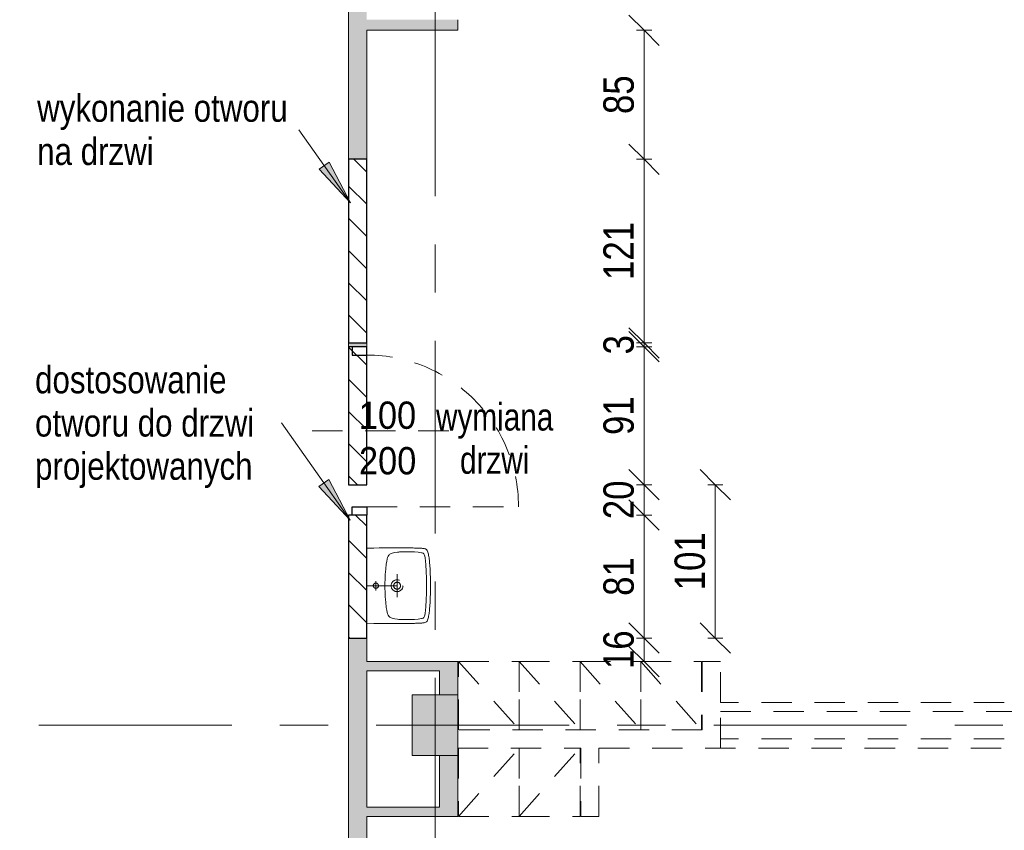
# Model space of a CAD drawing. Header units: centimetres. Extents: x -1403 to 22166, y -8842 to 3590.
# Tile 11 of 25: x 314 to 962, y 339 to 873. Entities that reach past the tile are written whole.
import ezdxf

# ---------------------------------------------------------------- set-up
doc = ezdxf.new("R2010")
doc.units = ezdxf.units.CM
doc.linetypes.add('Oś', pattern=[222.25, 127, -31.75, 31.75, -31.75])
doc.linetypes.add('Wyburzenia', pattern=[35, 20, -15])
for name, color, linetype, lineweight in [('A-ANNO-DIMS', 211, 'Continuous', 13), ('A-ANNO-DIMS-100', 211, 'Continuous', 13), ('A-ANNO-NOTE', 131, 'Wyburzenia', 9), ('A-DETL', 90, 'Continuous', 25), ('A-DETL-GENF', 92, 'Continuous', 9), ('A-DETL-MEDM', 33, 'Wyburzenia', 9), ('A-DOOR', 31, 'Wyburzenia', 9), ('A-DOOR-IDEN', 31, 'Continuous', 13), ('A-WALL', 113, 'Continuous', 13), ('A-WALL-PATT', 111, 'Continuous', 13), ('G-ANNO-TEXT', 231, 'Continuous', 13), ('P-SANR-FIXT', 6, 'Wyburzenia', 9), ('Q-SPCQ', 91, 'Wyburzenia', 9), ('S-COLS', 52, 'Continuous', 13), ('S-GRID', 1, 'Continuous', 13)]:
    doc.layers.add(name, color=color, linetype=linetype, lineweight=lineweight)
doc.styles.add('Arial', font='arial.ttf', dxfattribs={"width": 0.9, "height": 18})
doc.styles.add('Arial Narrow_3', font='ARIALN.TTF', dxfattribs={"height": 20})
doc.styles.add('Arial Narrow_4', font='ARIALN.TTF', dxfattribs={"height": 18})
doc.styles.add('Arial Narrow_5', font='ARIALN.TTF', dxfattribs={"width": 0.95, "height": 0.18})
doc.dimstyles.new('Diagonal_1_100__0__wewnętrzne', dxfattribs={"dimscale": 30.48, "dimtxt": 20.468619, "dimasz": 0.656168, "dimexe": 0.164042, "dimexo": 0.0625, "dimgap": 0.032808, "dimtad": 1, "dimdec": 0, "dimdsep": 46, "dimtxsty": 'Arial Narrow_3', "dimblk1": 'OBLIQUE', "dimblk2": 'OBLIQUE', "dimsah": 1, "dimcen": 0.09, "dimazin": 0, "dimtfac": 1, "dimtdec": 4, "dimtix": 1, "dimtmove": 0, "dimatfit": 3, "dimfxl": 0.164042, "dimfxlon": 1, "dimtvp": 1, "dimtolj": 1, "dimtzin": 0, "dimarcsym": 2})
pattern_1 = [(315, (0, 0), (10.6066, 10.6066), [])]

# ---------------------------------------------------------------- blocks, each defined once
blk = doc.blocks.new('DRZWI 1S - automatyczna etykieta - Drzwi 100-2252159-6_piętro IV __13_80 m_ - wyburzenia i zamurowania')
at = {"layer": 'A-DETL-GENF', "color": 20, "linetype": 'Wyburzenia'}
for p, q in [((-55.5, 6), (-55.5, -3.5)), ((-50, 6), (-55.5, 6)), ((-50, -3.5), (-50, 6)), ((55.5, 6), (50, 6)), ((50, 6), (50, -3.5)), ((55.5, -3.5), (55.5, 6)), ((-55.5, -3.5), (-50, -3.5)), ((50, -3.5), (55.5, -3.5))]:
    blk.add_line(p, q, dxfattribs=at)
at = {"layer": 'A-DETL-MEDM', "color": 10, "lineweight": 25}
for p, q in [((-50, 6), (-55.5, 6)), ((-55.5, 6), (-55.5, -3.5)), ((-50, -3.5), (-50, 6)), ((50, -3.5), (50, 6)), ((50, 6), (55.5, 6)), ((55.5, 6), (55.5, -3.5)), ((-55.5, -3.5), (-50, -3.5)), ((55.5, -3.5), (50, -3.5))]:
    blk.add_line(p, q, dxfattribs=at)
at = {"layer": 'A-DOOR', "color": 1, "lineweight": 13}
blk.add_line((50, 6), (50, 106), dxfattribs=at)
blk.add_arc((50, 6), 100, 90, 180, dxfattribs=at)
blk = doc.blocks.new('M_Concrete-rengular-Column - 300 x 400mm-1795933-6_piętro IV __13_80 m_ - wyburzenia i zamurowania')
at = {"layer": 'S-COLS', "lineweight": 9}
blk.add_hatch(color=254, dxfattribs=at).paths.add_polyline_path([(-15, -20), (15, -20), (15, 20), (-15, 20), (-15, -2)], flags=0)
for p, q in [((15, 20), (-15, 20)), ((-15, 20), (-15, -20)), ((15, -20), (15, 20)), ((-15, -20), (15, -20))]:
    blk.add_line(p, q, dxfattribs=at)
blk = doc.blocks.new('Szafa1 - 45 cm-1791407-6_piętro IV __13_80 m_ - wyburzenia i zamurowania')
at = {"layer": 'Q-SPCQ', "color": 20}
for p, q in [((-7.5, 51), (32.5, 6)), ((-7.5, 6), (-7.5, 51)), ((-7.5, 51), (32.5, 51)), ((32.5, 51), (32.5, 6))]:
    blk.add_line(p, q, dxfattribs=at)
blk = doc.blocks.new('Szafa1 - 45 cm-1791408-6_piętro IV __13_80 m_ - wyburzenia i zamurowania')
at = {"layer": 'Q-SPCQ', "color": 20}
for p, q in [((-7.5, -51), (32.5, -6)), ((-7.5, -6), (-7.5, -51)), ((32.5, -51), (32.5, -6)), ((-7.5, -51), (32.5, -51))]:
    blk.add_line(p, q, dxfattribs=at)
blk = doc.blocks.new('Umywalka koło Nova Pro - Pro 50-1205816-6_piętro IV __13_80 m_ - wyburzenia i zamurowania')
at = {"layer": 'P-SANR-FIXT', "color": 20}
for p, q in [((-11.6, 44.96), (-11.26, 45.47)), ((-11.26, 45.47), (-11.6, 44.96)), ((-11.26, 45.47), (-10.8, 45.84)), ((-10.8, 45.84), (-11.26, 45.47)), ((-10.8, 45.84), (-10.24, 46.11)), ((-10.24, 46.11), (-10.8, 45.84)), ((-10.24, 46.11), (-9.61, 46.32)), ((-9.61, 46.32), (-10.24, 46.11)), ((-9.61, 46.32), (-8.94, 46.51)), ((-8.94, 46.51), (-9.61, 46.32)), ((-8.94, 46.51), (-8.25, 46.64)), ((-8.25, 46.64), (-8.94, 46.51)), ((-8.25, 46.64), (-7.5, 46.8)), ((-7.5, 46.8), (-8.25, 46.64)), ((-7.5, 46.8), (-6.73, 46.91)), ((-6.73, 46.91), (-7.5, 46.8)), ((-6.73, 46.91), (-5.93, 47.04)), ((-5.93, 47.04), (-6.73, 46.91)), ((-5.93, 47.04), (-5.1, 47.15)), ((-5.1, 47.15), (-5.93, 47.04)), ((-5.1, 47.15), (-4.2, 47.25)), ((-4.2, 47.25), (-5.1, 47.15)), ((-4.2, 47.25), (-3.27, 47.36)), ((-3.27, 47.36), (-4.2, 47.25)), ((-3.27, 47.36), (-2.28, 47.44)), ((-2.28, 47.44), (-3.27, 47.36)), ((-2.28, 47.44), (-1.24, 47.52)), ((-1.24, 47.52), (-2.28, 47.44)), ((-1.24, 47.52), (-0.15, 47.63)), ((-0.15, 47.63), (-1.24, 47.52)), ((-0.15, 47.63), (1.05, 47.71)), ((1.05, 47.71), (-0.15, 47.63)), ((1.05, 47.71), (2.3, 47.76)), ((2.3, 47.76), (1.05, 47.71)), ((2.3, 47.76), (3.66, 47.84)), ((3.66, 47.84), (2.3, 47.76)), ((3.66, 47.84), (5.12, 47.89)), ((5.12, 47.89), (3.66, 47.84)), ((5.12, 47.89), (6.72, 47.95)), ((6.72, 47.95), (5.12, 47.89)), ((6.72, 47.95), (8.45, 47.97)), ((8.45, 47.97), (6.72, 47.95)), ((8.45, 47.97), (10.4, 48)), ((10.4, 48), (8.45, 47.97)), ((9.86, 45.39), (11.04, 45.42)), ((10.4, 48), (14.63, 48)), ((14.63, 48), (10.4, 48)), ((11.04, 45.42), (11.7, 45.42)), ((11.7, 45.42), (12.5, 45.44)), ((12.5, 45.44), (13.3, 45.42)), ((13.3, 45.42), (13.99, 45.42)), ((13.99, 45.42), (15.14, 45.39)), ((14.63, 48), (16.55, 47.97)), ((16.55, 47.97), (14.63, 48)), ((16.55, 47.97), (18.31, 47.95)), ((18.31, 47.95), (16.55, 47.97)), ((18.31, 47.95), (19.88, 47.89)), ((19.88, 47.89), (18.31, 47.95)), ((19.88, 47.89), (21.34, 47.84)), ((21.34, 47.84), (19.88, 47.89)), ((21.34, 47.84), (22.7, 47.76)), ((22.7, 47.76), (21.34, 47.84)), ((22.7, 47.76), (23.98, 47.71)), ((23.98, 47.71), (22.7, 47.76)), ((23.98, 47.71), (25.15, 47.63)), ((25.15, 47.63), (23.98, 47.71)), ((25.15, 47.63), (26.24, 47.52)), ((26.24, 47.52), (25.15, 47.63)), ((26.24, 47.52), (27.31, 47.44)), ((27.31, 47.44), (26.24, 47.52)), ((27.31, 47.44), (28.29, 47.36)), ((28.29, 47.36), (27.31, 47.44)), ((28.29, 47.36), (29.23, 47.25)), ((29.23, 47.25), (28.29, 47.36)), ((29.23, 47.25), (30.1, 47.15)), ((30.1, 47.15), (29.23, 47.25)), ((30.1, 47.15), (30.93, 47.04)), ((30.93, 47.04), (30.1, 47.15)), ((30.93, 47.04), (31.76, 46.91)), ((31.76, 46.91), (30.93, 47.04)), ((31.76, 46.91), (32.5, 46.8)), ((32.5, 46.8), (31.76, 46.91)), ((32.5, 46.8), (33.25, 46.64)), ((33.25, 46.64), (32.5, 46.8)), ((33.25, 46.64), (33.97, 46.51)), ((33.97, 46.51), (33.25, 46.64)), ((33.97, 46.51), (34.63, 46.32)), ((34.63, 46.32), (33.97, 46.51)), ((34.63, 46.32), (35.24, 46.11)), ((35.24, 46.11), (34.63, 46.32)), ((35.24, 46.11), (35.8, 45.84)), ((35.8, 45.84), (35.24, 46.11)), ((35.8, 45.84), (36.28, 45.47)), ((36.28, 45.47), (35.8, 45.84)), ((36.28, 45.47), (36.6, 44.96)), ((36.6, 44.96), (36.28, 45.47)), ((-12.27, 38.89), (-12.24, 39.61)), ((-12.24, 39.61), (-12.22, 40.28)), ((-12.22, 40.28), (-12.19, 40.94)), ((-12.19, 40.94), (-12.16, 41.58)), ((-12.16, 41.58), (-12.14, 42.22)), ((-12.14, 42.22), (-12.08, 42.81)), ((-12.08, 42.81), (-12, 43.37)), ((-12, 43.37), (-11.92, 43.87)), ((-11.92, 43.87), (-11.82, 44.38)), ((-11.82, 44.38), (-11.71, 44.67)), ((-11.6, 44.96), (-11.79, 44.38)), ((-11.71, 44.67), (-11.6, 44.96)), ((-9.71, 37.56), (-9.53, 39.82)), ((-9.53, 39.82), (-9.39, 40.94)), ((-9.39, 40.94), (-9.21, 42.03)), ((-9.21, 42.03), (-9.05, 42.59)), ((-9.05, 42.59), (-8.86, 43.1)), ((-8.86, 43.1), (-8.7, 43.34)), ((-8.7, 43.34), (-8.51, 43.55)), ((-8.51, 43.55), (-8.03, 43.85)), ((-8.03, 43.85), (-7.53, 44.06)), ((-7.53, 44.06), (-6.97, 44.22)), ((-6.97, 44.22), (-5.88, 44.43)), ((-5.88, 44.43), (-3.64, 44.75)), ((-3.64, 44.75), (-1.4, 44.94)), ((-1.4, 44.94), (3.1, 45.18)), ((3.1, 45.18), (7.6, 45.31)), ((7.6, 45.31), (9.86, 45.39)), ((15.14, 45.39), (17.4, 45.31)), ((17.4, 45.31), (21.9, 45.18)), ((21.9, 45.18), (26.4, 44.94)), ((26.4, 44.94), (28.64, 44.75)), ((28.64, 44.75), (30.88, 44.43)), ((30.88, 44.43), (31.97, 44.22)), ((31.97, 44.22), (32.53, 44.06)), ((32.53, 44.06), (33.06, 43.85)), ((33.06, 43.85), (33.54, 43.55)), ((33.54, 43.55), (33.73, 43.34)), ((33.73, 43.34), (33.86, 43.1)), ((33.86, 43.1), (34.07, 42.59)), ((34.07, 42.59), (34.21, 42.03)), ((34.21, 42.03), (34.39, 40.94)), ((34.39, 40.94), (34.53, 39.82)), ((34.53, 39.82), (34.71, 37.56)), ((36.6, 44.96), (36.82, 44.38)), ((36.82, 44.38), (36.92, 43.87)), ((36.92, 43.87), (37.03, 43.37)), ((37.03, 43.37), (37.08, 42.81)), ((37.08, 42.81), (37.14, 42.22)), ((37.14, 42.22), (37.16, 41.58)), ((37.16, 41.58), (37.19, 40.94)), ((37.19, 40.94), (37.22, 40.28)), ((37.22, 40.28), (37.24, 39.61)), ((37.24, 39.61), (37.27, 38.89)), ((-12.43, 32.39), (-12.4, 33.3)), ((-12.4, 33.88), (-12.38, 35.06)), ((-12.4, 33.3), (-12.4, 33.88)), ((-12.38, 35.06), (-12.35, 35.88)), ((-12.35, 36.65), (-12.32, 37.43)), ((-12.35, 35.88), (-12.35, 36.65)), ((-12.32, 37.43), (-12.3, 38.17)), ((-12.3, 38.17), (-12.27, 38.89)), ((-9.84, 33.06), (-9.79, 35.32)), ((-9.76, 28.56), (-9.84, 33.06)), ((-9.79, 35.32), (-9.71, 37.56)), ((12.5, 6), (12.5, 38)), ((34.71, 37.56), (34.82, 35.32)), ((34.84, 33.06), (34.76, 28.56)), ((34.82, 35.32), (34.84, 33.06)), ((37.27, 38.89), (37.3, 38.17)), ((37.3, 38.17), (37.32, 37.43)), ((37.32, 37.43), (37.35, 36.65)), ((37.35, 36.65), (37.35, 35.88)), ((37.35, 35.88), (37.38, 35.06)), ((37.38, 35.06), (37.4, 33.88)), ((37.4, 33.88), (37.43, 33.3)), ((37.43, 33.3), (37.43, 32.39)), ((-12.51, 24.3), (-12.48, 26.13)), ((-12.48, 27.81), (-12.46, 29.49)), ((-12.48, 26.13), (-12.48, 27.81)), ((-12.46, 30.5), (-12.43, 31.46)), ((-12.46, 29.49), (-12.46, 30.5)), ((-12.43, 31.46), (-12.43, 32.39)), ((-9.74, 27.87), (-9.76, 28.56)), ((-9.71, 27.55), (-9.74, 27.87)), ((-9.69, 27.15), (-9.71, 27.55)), ((-9.61, 26.27), (-9.69, 27.15)), ((-9.37, 24.54), (-9.61, 26.27)), ((20.01, 26), (5.01, 26)), ((34.63, 26.27), (34.37, 24.54)), ((34.69, 27.15), (34.63, 26.27)), ((34.71, 27.55), (34.69, 27.15)), ((34.74, 27.87), (34.71, 27.55)), ((34.76, 28.56), (34.74, 27.87)), ((37.43, 32.39), (37.46, 31.46)), ((37.46, 31.46), (37.46, 30.5)), ((37.46, 30.5), (37.48, 29.49)), ((37.48, 29.49), (37.48, 27.81)), ((37.48, 27.81), (37.51, 26.13)), ((37.51, 26.13), (37.51, 22.27)), ((-12.48, 22.27), (-12.51, 24.3)), ((-12.48, 19.98), (-12.48, 22.27)), ((-12.45, 17.35), (-12.48, 19.98)), ((-8.91, 22.86), (-9.37, 24.54)), ((-8.62, 22.03), (-8.91, 22.86)), ((-8.19, 21.26), (-8.62, 22.03)), ((-7.93, 20.91), (-8.19, 21.26)), ((-7.61, 20.62), (-7.93, 20.91)), ((-6.89, 20.14), (-7.61, 20.62)), ((-6.09, 19.8), (-6.89, 20.14)), ((-5.24, 19.53), (-6.09, 19.8)), ((-3.53, 19.16), (-5.24, 19.53)), ((30.26, 19.53), (28.56, 19.16)), ((31.09, 19.8), (30.26, 19.53)), ((31.89, 20.14), (31.09, 19.8)), ((32.61, 20.62), (31.89, 20.14)), ((32.93, 20.91), (32.61, 20.62)), ((33.19, 21.26), (32.93, 20.91)), ((33.62, 22.03), (33.19, 21.26)), ((33.91, 22.86), (33.62, 22.03)), ((34.37, 24.54), (33.91, 22.86)), ((37.48, 19.98), (37.45, 17.35)), ((37.51, 22.27), (37.48, 19.98)), ((-12.4, 14.28), (-12.45, 17.35)), ((-12.32, 10.58), (-12.4, 14.28)), ((-1.83, 18.89), (-3.53, 19.16)), ((1.66, 18.49), (-1.83, 18.89)), ((5.15, 18.2), (1.66, 18.49)), ((8.64, 18.06), (5.15, 18.2)), ((10.37, 18.01), (8.64, 18.06)), ((14.63, 18.01), (10.37, 18.01)), ((16.36, 18.06), (14.63, 18.01)), ((19.88, 18.2), (16.36, 18.06)), ((23.34, 18.49), (19.88, 18.2)), ((26.83, 18.89), (23.34, 18.49)), ((28.56, 19.16), (26.83, 18.89)), ((37.4, 14.28), (37.32, 10.58)), ((37.45, 17.35), (37.4, 14.28)), ((-12.19, 6), (-12.32, 10.58)), ((15.72, 12.02), (9.46, 12.02)), ((37.32, 10.58), (37.19, 6))]:
    blk.add_line(p, q, dxfattribs=at)
for centre, radius in [((12.51, 26), 3.92), ((12.51, 26), 2.28), ((12.5, 12.02), 1.72)]:
    blk.add_circle(centre, radius, dxfattribs=at)
blk = doc.blocks.new('DIMBLOCK40-6_piętro IV __13_80 m_ - wyburzenia i zamurowania')
at = {"layer": 'A-ANNO-DIMS-100'}
for p, q in [((725.11, 465.83), (715.11, 475.83)), ((720.11, 465.83), (730.11, 465.83)), ((725.11, 465.83), (720.11, 465.83)), ((725.11, 450.33), (725.11, 465.83)), ((725.11, 465.83), (735.11, 455.83)), ((725.11, 450.33), (715.11, 460.33)), ((720.11, 450.33), (730.11, 450.33)), ((725.11, 450.33), (720.11, 450.33)), ((725.11, 450.33), (735.11, 440.33))]:
    blk.add_line(p, q, dxfattribs=at)
at = {"layer": 'A-ANNO-DIMS-100', "color": 0, "insert": (698.27, 445.4), "char_height": 20, "width": 30.4105, "attachment_point": 1, "rotation": 90, "line_spacing_factor": 0.974696, "style": 'Arial Narrow_3'}
blk.add_mtext('16', dxfattribs=at)
blk = doc.blocks.new('_Oblique')
at = {"color": 0, "linetype": 'ByBlock', "lineweight": -2}
blk.add_line((-0.5, -0.5), (0.5, 0.5), dxfattribs=at)
blk = doc.blocks.new('DIMBLOCK41-6_piętro IV __13_80 m_ - wyburzenia i zamurowania')
at = {"layer": 'A-ANNO-DIMS-100'}
for p, q in [((725.11, 546.83), (715.11, 556.83)), ((720.11, 546.83), (730.11, 546.83)), ((725.11, 546.83), (720.11, 546.83)), ((725.11, 465.83), (725.11, 546.83)), ((725.11, 546.83), (735.11, 536.83)), ((725.11, 465.83), (715.11, 475.83)), ((720.11, 465.83), (730.11, 465.83)), ((725.11, 465.83), (720.11, 465.83)), ((725.11, 465.83), (735.11, 455.83))]:
    blk.add_line(p, q, dxfattribs=at)
at = {"layer": 'A-ANNO-DIMS-100', "color": 0, "insert": (698.27, 493.65), "char_height": 20, "width": 30.4105, "attachment_point": 1, "rotation": 90, "line_spacing_factor": 0.974696, "style": 'Arial Narrow_3'}
blk.add_mtext('81', dxfattribs=at)
blk = doc.blocks.new('DIMBLOCK42-6_piętro IV __13_80 m_ - wyburzenia i zamurowania')
at = {"layer": 'A-ANNO-DIMS-100'}
for p, q in [((725.11, 566.83), (715.11, 576.83)), ((720.11, 566.83), (730.11, 566.83)), ((725.11, 566.83), (720.11, 566.83)), ((725.11, 546.83), (725.11, 566.83)), ((725.11, 566.83), (735.11, 556.83)), ((725.11, 546.83), (715.11, 556.83)), ((720.11, 546.83), (730.11, 546.83)), ((725.11, 546.83), (720.11, 546.83)), ((725.11, 546.83), (735.11, 536.83))]:
    blk.add_line(p, q, dxfattribs=at)
at = {"layer": 'A-ANNO-DIMS-100', "color": 0, "insert": (698.27, 544.15), "char_height": 20, "width": 30.4105, "attachment_point": 1, "rotation": 90, "line_spacing_factor": 0.974696, "style": 'Arial Narrow_3'}
blk.add_mtext('20', dxfattribs=at)
blk = doc.blocks.new('DIMBLOCK43-6_piętro IV __13_80 m_ - wyburzenia i zamurowania')
at = {"layer": 'A-ANNO-DIMS-100'}
for p, q in [((725.11, 657.83), (715.11, 667.83)), ((720.11, 657.83), (730.11, 657.83)), ((725.11, 657.83), (720.11, 657.83)), ((725.11, 566.83), (725.11, 657.83)), ((725.11, 657.83), (735.11, 647.83)), ((725.11, 566.83), (715.11, 576.83)), ((720.11, 566.83), (730.11, 566.83)), ((725.11, 566.83), (720.11, 566.83)), ((725.11, 566.83), (735.11, 556.83))]:
    blk.add_line(p, q, dxfattribs=at)
at = {"layer": 'A-ANNO-DIMS-100', "color": 0, "insert": (698.27, 599.65), "char_height": 20, "width": 30.4105, "attachment_point": 1, "rotation": 90, "line_spacing_factor": 0.974696, "style": 'Arial Narrow_3'}
blk.add_mtext('91', dxfattribs=at)
blk = doc.blocks.new('DIMBLOCK44-6_piętro IV __13_80 m_ - wyburzenia i zamurowania')
at = {"layer": 'A-ANNO-DIMS-100'}
for p, q in [((725.11, 660.33), (715.11, 670.33)), ((725.11, 657.83), (715.11, 667.83)), ((720.11, 660.33), (730.11, 660.33)), ((725.11, 660.33), (720.11, 660.33)), ((720.11, 657.83), (730.11, 657.83)), ((725.11, 657.83), (720.11, 657.83)), ((725.11, 657.83), (725.11, 660.33)), ((725.11, 660.33), (735.11, 650.33)), ((725.11, 657.83), (735.11, 647.83))]:
    blk.add_line(p, q, dxfattribs=at)
at = {"layer": 'A-ANNO-DIMS-100', "color": 0, "insert": (698.27, 652.74), "char_height": 20, "width": 15.2053, "attachment_point": 1, "rotation": 90, "line_spacing_factor": 0.974696, "style": 'Arial Narrow_3'}
blk.add_mtext('\\fArial Narrow|b0|i0|c238|p34|;3', dxfattribs=at)
blk = doc.blocks.new('DIMBLOCK45-6_piętro IV __13_80 m_ - wyburzenia i zamurowania')
at = {"layer": 'A-ANNO-DIMS-100'}
for p, q in [((725.11, 781.33), (715.11, 791.33)), ((720.11, 781.33), (730.11, 781.33)), ((725.11, 781.33), (720.11, 781.33)), ((725.11, 660.33), (725.11, 781.33)), ((725.11, 781.33), (735.11, 771.33)), ((725.11, 660.33), (715.11, 670.33)), ((720.11, 660.33), (730.11, 660.33)), ((725.11, 660.33), (720.11, 660.33)), ((725.11, 660.33), (735.11, 650.33))]:
    blk.add_line(p, q, dxfattribs=at)
at = {"layer": 'A-ANNO-DIMS-100', "color": 0, "insert": (698.27, 701.82), "char_height": 20, "width": 45.6158, "attachment_point": 1, "rotation": 90, "line_spacing_factor": 0.974696, "style": 'Arial Narrow_3'}
blk.add_mtext('121', dxfattribs=at)
blk = doc.blocks.new('DIMBLOCK46-6_piętro IV __13_80 m_ - wyburzenia i zamurowania')
at = {"layer": 'A-ANNO-DIMS-100'}
for p, q in [((725.11, 866.33), (715.11, 876.33)), ((720.11, 866.33), (730.11, 866.33)), ((725.11, 866.33), (720.11, 866.33)), ((725.11, 781.33), (725.11, 866.33)), ((725.11, 866.33), (735.11, 856.33)), ((725.11, 781.33), (715.11, 791.33)), ((720.11, 781.33), (730.11, 781.33)), ((725.11, 781.33), (720.11, 781.33)), ((725.11, 781.33), (735.11, 771.33))]:
    blk.add_line(p, q, dxfattribs=at)
at = {"layer": 'A-ANNO-DIMS-100', "color": 0, "insert": (698.27, 811.15), "char_height": 20, "width": 30.4105, "attachment_point": 1, "rotation": 90, "line_spacing_factor": 0.974696, "style": 'Arial Narrow_3'}
blk.add_mtext('85', dxfattribs=at)
blk = doc.blocks.new('DIMBLOCK47-6_piętro IV __13_80 m_ - wyburzenia i zamurowania')
at = {"layer": 'A-ANNO-DIMS-100'}
for p, q in [((772.02, 566.83), (762.02, 576.83)), ((767.02, 566.83), (777.02, 566.83)), ((772.02, 566.83), (767.02, 566.83)), ((772.02, 465.83), (772.02, 566.83)), ((772.02, 566.83), (782.02, 556.83)), ((772.02, 465.83), (762.02, 475.83)), ((767.02, 465.83), (777.02, 465.83)), ((772.02, 465.83), (767.02, 465.83)), ((772.02, 465.83), (782.02, 455.83))]:
    blk.add_line(p, q, dxfattribs=at)
at = {"layer": 'A-ANNO-DIMS-100', "color": 0, "insert": (745.18, 497.32), "char_height": 20, "width": 45.6158, "attachment_point": 1, "rotation": 90, "line_spacing_factor": 0.974696, "style": 'Arial Narrow_3'}
blk.add_mtext('101', dxfattribs=at)
blk = doc.blocks.new('Wymiana Drzwi_PG_typ 100 - --2314812-6_piętro IV __13_80 m_ - wyburzenia i zamurowania')
at = {"layer": 'A-DOOR-IDEN', "insert": (0.0511, 0.737), "char_height": 0.18, "width": 1.2882, "attachment_point": 5, "rotation": 90, "line_spacing_factor": 0.949189, "style": 'Arial Narrow_5'}
blk.add_mtext('\\pxqc,t6.70278,13.40556,20.10833,26.81111,33.51389,40.21667,46.91944,53.62222,60.325,67.02778,73.73056,80.43333,87.13611,93.83889,100.54167,107.24444,113.94722,120.65,127.35278,134.05556,140.75833,147.46111,154.16389,160.86667,167.56944,174.27222,180.975,187.67778,194.38056,201.08333,207.78611,214.48889;{wymiana\\Pdrzwi}', dxfattribs=at)

msp = doc.modelspace()

# ---------------------------------------------------------------- hatches: boundary and pattern name
at = {"layer": 'A-DETL-GENF', "lineweight": 25}
h = msp.add_hatch(dxfattribs=at)
h.set_pattern_fill('FP_1', color=210, style=0, pattern_type=2)
h.set_pattern_definition(pattern_1)
h.paths.add_polyline_path([(530.38, 660.33), (542.38, 660.33), (542.38, 781.33), (530.38, 781.33)], flags=0)
h = msp.add_hatch(dxfattribs=at)
h.set_pattern_fill('FP_1', color=3, style=0, pattern_type=2)
h.set_pattern_definition(pattern_1)
h.paths.add_polyline_path([(542.38, 566.83), (542.38, 657.83), (530.38, 657.83), (530.38, 566.83), (532.88, 566.83)], flags=0)
h = msp.add_hatch(dxfattribs=at)
h.set_pattern_fill('FP_1', color=210, style=0, pattern_type=2)
h.set_pattern_definition(pattern_1)
h.paths.add_polyline_path([(530.38, 465.83), (542.38, 465.83), (542.38, 546.83), (530.38, 546.83), (530.38, 533.55)], flags=0)
at = {"layer": 'A-WALL-PATT'}
h = msp.add_hatch(color=9, dxfattribs=at)
h.paths.add_polyline_path([(530.38, 132.33), (542.38, 132.33), (542.38, 139.33), (530.38, 139.33), (530.38, 134.38)], flags=0)
h.paths.add_polyline_path([(542.38, 250.33), (542.38, 465.83), (530.38, 465.83), (530.38, 250.33)], flags=0)
h.paths.add_polyline_path([(530.38, 657.83), (542.38, 657.83), (542.38, 660.33), (530.38, 660.33)], flags=0)
h.paths.add_polyline_path([(542.38, 781.33), (542.38, 1102.83), (530.38, 1102.83), (530.38, 781.33)], flags=0)
h.paths.add_polyline_path([(530.38, 1312.83), (542.38, 1312.83), (542.38, 1431.33), (530.38, 1431.33)], flags=0)
h.paths.add_polyline_path([(532.88, 1633.83), (542.38, 1633.83), (542.38, 2022.83), (530.38, 2022.83), (530.38, 1633.83)], flags=0)
h.paths.add_polyline_path([(532.88, 2173.83), (542.38, 2173.83), (542.38, 2458.83), (530.38, 2458.83), (530.38, 2173.83)], flags=0)
h.paths.add_polyline_path([(542.38, 2593.83), (542.38, 2824.33), (530.38, 2824.33), (530.38, 2593.83), (532.88, 2593.83)], flags=0)
for points in [[(542.38, 866.33), (602.38, 866.33), (602.38, 873.33), (542.38, 873.33)], [(590.38, 444.33), (590.38, 450.33), (542.38, 450.33), (542.38, 444.33), (572.38, 444.33)], [(602.38, 428.33), (602.38, 450.33), (590.38, 450.33), (590.38, 428.33), (596.02, 428.33)], [(602.38, 348.33), (602.38, 388.33), (590.38, 388.33), (590.38, 348.33)], [(587.38, 348.33), (590.38, 348.33), (590.38, 354.33), (542.38, 354.33), (542.38, 348.33)]]:
    msp.add_hatch(color=9, dxfattribs=at).paths.add_polyline_path(points, flags=0)
at = {"layer": 'G-ANNO-TEXT'}
for points in [[(531.59, 752.58), (517.57, 779.39), (511.1, 774.85)], [(531.44, 543.47), (517.37, 570.25), (510.91, 565.7)]]:
    msp.add_hatch(color=50, dxfattribs=at).paths.add_polyline_path(points, flags=0)

# ---------------------------------------------------------------- linework, layer by layer
at = {"layer": 'A-ANNO-NOTE', "color": 240, "lineweight": 13}
msp.add_line((506.38, 602.33), (596.38, 602.33), dxfattribs=at)
at = {"layer": 'A-DETL'}
for p, q in [((542.38, 781.33), (530.38, 781.33)), ((530.38, 781.33), (530.38, 660.33)), ((542.38, 660.33), (542.38, 781.33)), ((530.38, 660.33), (542.38, 660.33)), ((542.38, 657.83), (530.38, 657.83)), ((530.38, 657.83), (530.38, 566.83)), ((542.38, 566.83), (542.38, 657.83)), ((530.38, 566.83), (542.38, 566.83)), ((542.38, 546.83), (530.38, 546.83)), ((530.38, 546.83), (530.38, 465.83)), ((542.38, 465.83), (542.38, 546.83)), ((530.38, 465.83), (542.38, 465.83))]:
    msp.add_line(p, q, dxfattribs=at)
at = {"layer": 'A-WALL', "lineweight": 9}
for p, q in [((530.38, 1102.83), (530.38, 781.33)), ((602.38, 866.33), (602.38, 873.33)), ((542.38, 781.33), (542.38, 866.33)), ((542.38, 866.33), (602.38, 866.33)), ((530.38, 660.33), (530.38, 657.83)), ((530.38, 657.83), (532.88, 657.83)), ((542.38, 657.83), (542.38, 660.33)), ((530.38, 465.83), (530.38, 250.33)), ((542.38, 450.33), (542.38, 465.83)), ((602.38, 450.33), (542.38, 450.33)), ((602.38, 428.33), (602.38, 450.33)), ((542.38, 354.33), (542.38, 444.33)), ((542.38, 444.33), (590.38, 444.33)), ((590.38, 444.33), (590.38, 428.33)), ((590.38, 388.33), (590.38, 354.33)), ((602.38, 348.33), (602.38, 388.33)), ((590.38, 354.33), (542.38, 354.33)), ((542.38, 250.33), (542.38, 348.33)), ((542.38, 348.33), (602.38, 348.33))]:
    msp.add_line(p, q, dxfattribs=at)
at = {"layer": 'A-WALL'}
for p, q in [((530.38, 781.33), (542.38, 781.33)), ((542.38, 660.33), (530.38, 660.33)), ((542.38, 465.83), (530.38, 465.83))]:
    msp.add_line(p, q, dxfattribs=at)
at = {"layer": 'A-WALL', "color": 1, "linetype": 'Wyburzenia'}
for p, q in [((530.38, 781.33), (530.38, 660.33)), ((542.38, 781.33), (530.38, 781.33)), ((542.38, 660.33), (542.38, 781.33)), ((530.38, 660.33), (542.38, 660.33)), ((532.88, 546.83), (530.38, 546.83)), ((530.38, 546.83), (530.38, 465.83)), ((542.38, 465.83), (542.38, 546.83)), ((530.38, 465.83), (542.38, 465.83)), ((763.38, 450.33), (763.38, 405.33)), ((775.38, 450.33), (763.38, 450.33)), ((775.38, 423.33), (775.38, 450.33)), ((1172.38, 423.33), (775.38, 423.33)), ((775.38, 393.33), (775.38, 417.33)), ((775.38, 417.33), (1172.38, 417.33)), ((763.38, 405.33), (602.38, 405.33)), ((1172.38, 399.33), (775.38, 399.33)), ((775.38, 399.33), (775.38, 393.33)), ((602.38, 393.33), (683.38, 393.33)), ((683.38, 393.33), (683.38, 348.33)), ((695.38, 348.33), (695.38, 393.33)), ((695.38, 393.33), (1172.38, 393.33)), ((683.38, 348.33), (695.38, 348.33))]:
    msp.add_line(p, q, dxfattribs=at)
at = {"layer": 'G-ANNO-TEXT', "color": 50}
for p, q in [((531.59, 752.58), (497.69, 800.78)), ((517.57, 779.39), (511.1, 774.85)), ((531.59, 752.58), (517.57, 779.39)), ((511.1, 774.85), (531.59, 752.58)), ((531.44, 543.47), (486.14, 607.63)), ((517.37, 570.25), (510.91, 565.7)), ((510.91, 565.7), (531.44, 543.47)), ((531.44, 543.47), (517.37, 570.25))]:
    msp.add_line(p, q, dxfattribs=at)
at = {"layer": 'S-GRID', "linetype": 'Oś'}
for p, q in [((587.38, 2884.27), (587.38, 27.13)), ((1342.46, 408.33), (-1368.76, 408.33))]:
    msp.add_line(p, q, dxfattribs=at)

# ---------------------------------------------------------------- block references
at = {"layer": 'A-DOOR', "color": 1, "lineweight": 13, "rotation": 269.9999999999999}
msp.add_blockref('DRZWI 1S - automatyczna etykieta - Drzwi 100-2252159-6_piętro IV __13_80 m_ - wyburzenia i zamurowania', (536.38, 602.33), dxfattribs=at)
at = {"layer": 'A-DOOR-IDEN', "xscale": 99.99999999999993, "yscale": 99.99999999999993, "zscale": 99.99999999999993, "rotation": 270}
msp.add_blockref('Wymiana Drzwi_PG_typ 100 - --2314812-6_piętro IV __13_80 m_ - wyburzenia i zamurowania', (552.98, 602.33), dxfattribs=at)
at = {"layer": 'P-SANR-FIXT', "color": 20, "rotation": 269.9999999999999}
msp.add_blockref('Umywalka koło Nova Pro - Pro 50-1205816-6_piętro IV __13_80 m_ - wyburzenia i zamurowania', (536.38, 512.83), dxfattribs=at)
at = {"layer": 'Q-SPCQ', "color": 20}
for name, p in [('Szafa1 - 45 cm-1791407-6_piętro IV __13_80 m_ - wyburzenia i zamurowania', (610.38, 399.33)), ('Szafa1 - 45 cm-1791407-6_piętro IV __13_80 m_ - wyburzenia i zamurowania', (650.38, 399.33)), ('Szafa1 - 45 cm-1791407-6_piętro IV __13_80 m_ - wyburzenia i zamurowania', (690.38, 399.33)), ('Szafa1 - 45 cm-1791407-6_piętro IV __13_80 m_ - wyburzenia i zamurowania', (730.38, 399.33)), ('Szafa1 - 45 cm-1791408-6_piętro IV __13_80 m_ - wyburzenia i zamurowania', (610.38, 399.33)), ('Szafa1 - 45 cm-1791408-6_piętro IV __13_80 m_ - wyburzenia i zamurowania', (650.38, 399.33))]:
    msp.add_blockref(name, p, dxfattribs=at)
at = {"layer": 'S-COLS', "lineweight": 9}
msp.add_blockref('M_Concrete-rengular-Column - 300 x 400mm-1795933-6_piętro IV __13_80 m_ - wyburzenia i zamurowania', (587.38, 408.33), dxfattribs=at)

# ---------------------------------------------------------------- texts
at = {"layer": 'A-ANNO-NOTE', "color": 1, "lineweight": 211, "char_height": 18, "width": 38.07, "attachment_point": 5, "line_spacing_factor": 0.936439, "style": 'Arial'}
for s, insert in [('\\pxqc,t6.35,12.7,19.05,25.4,31.75,38.1,44.45,50.8,57.15,63.5,69.85,76.2,82.55,88.9,95.25,101.6,107.95,114.3,120.65,127,133.35,139.7,146.05,152.4,158.75,165.1,171.45,177.8,184.15,190.5,196.85,203.2;{100}', (556.07, 612.56)), ('\\pxqc,t6.35,12.7,19.05,25.4,31.75,38.1,44.45,50.8,57.15,63.5,69.85,76.2,82.55,88.9,95.25,101.6,107.95,114.3,120.65,127,133.35,139.7,146.05,152.4,158.75,165.1,171.45,177.8,184.15,190.5,196.85,203.2;{200}', (556.16, 582.56))]:
    msp.add_mtext(s, dxfattribs=dict(at, insert=insert))
at = {"layer": 'G-ANNO-TEXT', "color": 7, "char_height": 18, "attachment_point": 1, "line_spacing_factor": 0.949189, "style": 'Arial Narrow_4'}
for s, insert, width in [('\\pxt7.05556,14.11111,21.16667,28.22222,35.27778,42.33333,49.38889,56.44444,63.5,70.55556,77.61111,84.66667,91.72222,98.77778,105.83333,112.88889,119.94444,127,134.05556,141.11111,148.16667,155.22222,162.27778,169.33333,176.38889,183.44444,190.5,197.55556,204.61111,211.66667,218.72222,225.77778;{wykonanie otworu na drzwi}', (325.29, 824.05), 167.4), ('\\pxt7.05556,14.11111,21.16667,28.22222,35.27778,42.33333,49.38889,56.44444,63.5,70.55556,77.61111,84.66667,91.72222,98.77778,105.83333,112.88889,119.94444,127,134.05556,141.11111,148.16667,155.22222,162.27778,169.33333,176.38889,183.44444,190.5,197.55556,204.61111,211.66667,218.72222,225.77778;{dostosowanie otworu do drzwi projektowanych}', (323.92, 645.1), 157.4)]:
    msp.add_mtext(s, dxfattribs=dict(at, insert=insert, width=width))

# ---------------------------------------------------------------- dimensions: what is measured, and where the dimension line sits
at = {"layer": 'A-ANNO-DIMS'}
for base, p1, p2, override, picture, middle in [((725.11, 866.33), (720.11, 781.33), (720.11, 866.33), {"dimpost": '<>', "dimfxl": 85}, 'DIMBLOCK46-6_piętro IV __13_80 m_ - wyburzenia i zamurowania', (713.9, 823.83)), ((725.11, 781.33), (720.11, 660.33), (720.11, 781.33), {"dimpost": '<>', "dimfxl": 121}, 'DIMBLOCK45-6_piętro IV __13_80 m_ - wyburzenia i zamurowania', (714.07, 720.83)), ((725.11486416, 660.32555458), (720.11486416, 657.82555458), (720.11486416, 660.32555458), {"dimpost": '<>', "dimfxl": 2.5}, 'DIMBLOCK44-6_piętro IV __13_80 m_ - wyburzenia i zamurowania', (713.90340435, 659.07555458)), ((725.11, 657.83), (720.11, 566.83), (720.11, 657.83), {"dimpost": '<>', "dimfxl": 91}, 'DIMBLOCK43-6_piętro IV __13_80 m_ - wyburzenia i zamurowania', (713.9, 612.33)), ((725.11, 566.83), (720.11, 546.83), (720.11, 566.83), {"dimpost": '<>', "dimfxl": 20}, 'DIMBLOCK42-6_piętro IV __13_80 m_ - wyburzenia i zamurowania', (713.9, 556.83)), ((772.02, 566.83), (767.02, 465.83), (767.02, 566.83), {"dimpost": '<>', "dimfxl": 101}, 'DIMBLOCK47-6_piętro IV __13_80 m_ - wyburzenia i zamurowania', (760.81, 516.33)), ((725.11, 546.83), (720.11, 465.83), (720.11, 546.83), {"dimpost": '<>', "dimfxl": 81}, 'DIMBLOCK41-6_piętro IV __13_80 m_ - wyburzenia i zamurowania', (713.9, 506.33)), ((725.11486416, 465.82555458), (720.11486416, 450.32555458), (720.11486416, 465.82555458), {"dimpost": '<>', "dimfxl": 15.5}, 'DIMBLOCK40-6_piętro IV __13_80 m_ - wyburzenia i zamurowania', (713.90340435, 458.07555458))]:
    dim = msp.add_linear_dim(base=base, p1=p1, p2=p2, angle=90, dimstyle='Diagonal_1_100__0__wewnętrzne', override=override, dxfattribs=at)
    dim.commit()
    dim.dimension.update_dxf_attribs({"geometry": picture, "text_midpoint": middle})

doc.saveas('drawing.dxf')
